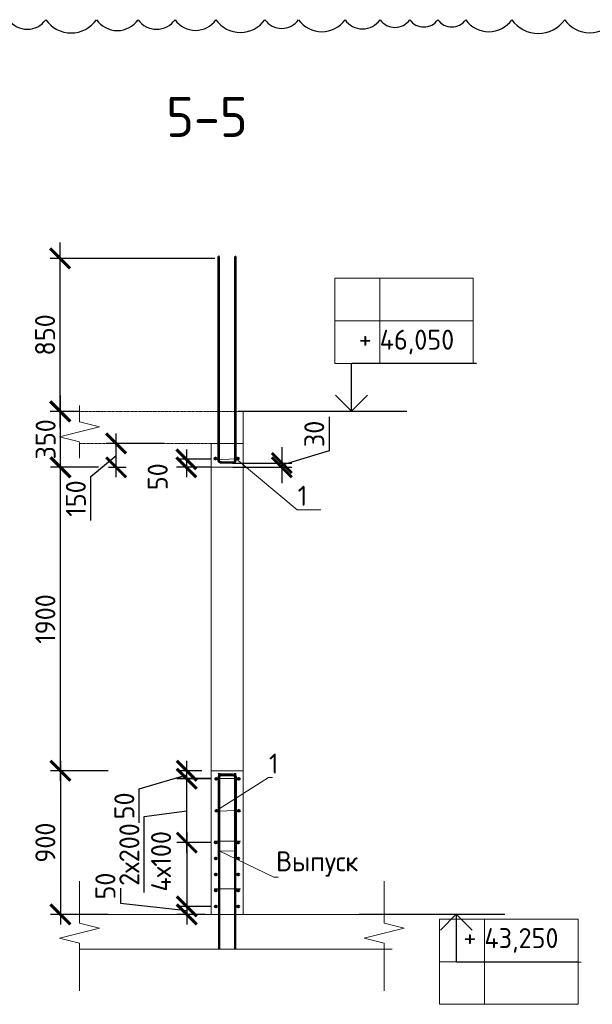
# Model space of a CAD drawing. Header units: millimetres. Extents: x 247266 to 730847, y -636031 to 10052.
# Tile 97 of 196: x 558132 to 565305, y -326526 to -314195. Entities that reach past the tile are written whole.
import ezdxf
from ezdxf import colors
from ezdxf.entities.mleader import LeaderData, LeaderLine
from ezdxf.math import Vec2, Vec3

# ---------------------------------------------------------------- set-up
doc = ezdxf.new("R2010")
doc.units = ezdxf.units.MM
doc.linetypes.add('01 Штриховая _4 мм_', pattern=[6, 3.5, -2.5])
for name, color, linetype, lineweight in [('AF_Perekritie', 7, 'Continuous', 18), ('AF_Stena', 7, 'Continuous', 18), ('KR_Fundament', 7, 'Continuous', 18), ('RAZMER', 7, 'Continuous', 15), ('Арм_хомуты', 7, 'Continuous', 18), ('Арм_шпильки', 7, 'Continuous', 18), ('Армирование', 7, 'Continuous', 40), ('АрмСтер', 7, 'Continuous', 50), ('АС-Таблицы', 7, 'Continuous', 20), ('отметки', 7, 'Continuous', 18), ('подоснова', 7, 'Continuous', 5)]:
    doc.layers.add(name, color=color, linetype=linetype, lineweight=lineweight)
doc.layers.add('Исправления', color=1, linetype='Continuous')
doc.layers.add('РАЗМЕРЫ', color=7, linetype='Continuous')
doc.styles.add('GOST 2.304', font='CS_Gost2304.shx')
doc.styles.add('GOST-2.304_Type-B', font='GOST_Common.ttf')
doc.styles.add('ГОСТ', font='GOST_Common.ttf')
doc.dimstyles.new('мой 25', dxfattribs={"dimscale": 100, "dimtxt": 2.5, "dimasz": 2.5, "dimexe": 1.25, "dimexo": 0.625, "dimtad": 1, "dimdec": 0, "dimlfac": 0.5, "dimtxsty": 'GOST-2.304_Type-B', "dimblk": 'ARCHTICK', "dimcen": 2.5, "dimdle": 1.25, "dimaunit": 1, "dimadec": 1, "dimazin": 2, "dimtfac": 1, "dimtdec": 0, "dimtmove": 1, "dimatfit": 3, "dimfxl": 6, "dimfxlon": 1, "dimtfill": 1, "dimlwd": -1, "dimlwe": -1, "dimarcsym": 0})
doc.dimstyles.new('СПДС', dxfattribs={"dimscale": 100, "dimtxt": 2.5, "dimasz": 2.5, "dimexe": 1.25, "dimexo": 0, "dimtad": 1, "dimdec": 0, "dimtxsty": 'GOST-2.304_Type-B', "dimblk": 'ARCHTICK', "dimcen": 2.5, "dimdle": 2, "dimadec": 0, "dimazin": 2, "dimtfac": 0.75, "dimtdec": 0, "dimtmove": 1, "dimatfit": 3, "dimfxl": 1, "dimtolj": 1, "dimarcsym": 1})

# ---------------------------------------------------------------- blocks, each defined once
blk = doc.blocks.new('_None')
blk = doc.blocks.new('_ArchTick')
at = {"color": 0, "linetype": 'ByBlock', "const_width": 0.15}
blk.add_lwpolyline([(-0.5, -0.5), (0.5, 0.5)], dxfattribs=at)
blk = doc.blocks.new('*D1226')
at = {"layer": 'DEFPOINTS', "color": 0, "ltscale": 100}
for p in [(560590, -324501), (560225, -325301), (560590, -325301)]:
    blk.add_point(p, dxfattribs=at)
at = {"layer": 'РАЗМЕРЫ', "color": 0, "linetype": 'Continuous'}
for p, q in [((560225, -324376), (560225, -325426)), ((560527, -324501), (560100, -324501)), ((560527, -325301), (560100, -325301))]:
    blk.add_line(p, q, dxfattribs=at)
at = {"layer": 'РАЗМЕРЫ', "color": 0, "ltscale": 100, "xscale": 250, "yscale": 250, "zscale": 250}
for p, rotation in [((560225, -324501), 90), ((560225, -325301), 270)]:
    blk.add_blockref('_ArchTick', p, dxfattribs=dict(at, rotation=rotation))
at = {"layer": 'РАЗМЕРЫ', "color": 0, "lineweight": 0, "ltscale": 100, "insert": (559903, -324735), "char_height": 250, "attachment_point": 5, "rotation": 90, "style": 'GOST-2.304_Type-B', "bg_fill": 3, "box_fill_scale": 1.1, "bg_fill_color": 256, "bg_fill_true_color": 13158600, "bg_fill_transparency": 0}
blk.add_mtext('4х100', dxfattribs=at)
blk = doc.blocks.new('*D1227')
at = {"layer": 'DEFPOINTS', "color": 0, "ltscale": 100}
for p in [(560590, -325301), (560225, -325401), (560519, -325401)]:
    blk.add_point(p, dxfattribs=at)
at = {"layer": 'РАЗМЕРЫ', "color": 0, "linetype": 'Continuous'}
for p, q in [((559394, -324833), (559394, -325258)), ((559394, -325258), (560225, -325351)), ((560225, -325176), (560225, -325526)), ((560527, -325301), (560100, -325301)), ((560457, -325401), (560100, -325401))]:
    blk.add_line(p, q, dxfattribs=at)
at = {"layer": 'РАЗМЕРЫ', "color": 0, "ltscale": 100, "xscale": 250, "yscale": 250, "zscale": 250}
for p, rotation in [((560225, -325301), 270), ((560225, -325401), 90)]:
    blk.add_blockref('_ArchTick', p, dxfattribs=dict(at, rotation=rotation))
at = {"layer": 'РАЗМЕРЫ', "color": 0, "lineweight": 0, "ltscale": 100, "insert": (559206, -325045), "char_height": 250, "attachment_point": 5, "rotation": 90, "style": 'GOST-2.304_Type-B', "bg_fill": 3, "box_fill_scale": 1.1, "bg_fill_color": 256, "bg_fill_true_color": 13158600, "bg_fill_transparency": 0}
blk.add_mtext('50', dxfattribs=at)
blk = doc.blocks.new('*U192')
at = {"color": 0, "linetype": 'ByBlock', "lineweight": -2}
for p, q in [((-109, 25), (-105, 1027)), ((-95, 1027), (-105, 1027)), ((-99, 25), (-95, 1027)), ((99, 25), (103, 1026)), ((103, 1026), (113, 1026)), ((109, 25), (113, 1026)), ((-108, 16), (-109, 25)), ((-104, 8), (-108, 16)), ((-99, 1), (-104, 8)), ((-98, 19), (-99, 25)), ((-92, -5), (-99, 1)), ((-96, 13), (-98, 19)), ((-92, 8), (-96, 13)), ((-87, 4), (-92, 8)), ((-81, 1), (-87, 4)), ((-74, 0), (-81, 1)), ((-74, 0), (74, 0)), ((74, 0), (81, 1)), ((81, 1), (87, 3)), ((87, 3), (92, 7)), ((92, 7), (96, 12)), ((96, 12), (98, 18)), ((98, 18), (99, 25)), ((99, 0), (105, 7)), ((105, 7), (108, 16)), ((108, 16), (109, 25)), ((-83, -9), (-92, -5)), ((-74, -10), (-83, -9)), ((74, -10), (-74, -10)), ((74, -10), (83, -9)), ((83, -9), (92, -6)), ((92, -6), (99, 0))]:
    blk.add_line(p, q, dxfattribs=at)
at = {"style": 'GOST 2.304', "oblique": 15, "flags": 9}
for tag, p in [('ПОЗИЦИЯ', (1066, -185)), ('ДИАМЕТР', (1066, -189)), ('КЛАСС', (1066, -194)), ('ДЛИНА', (1067, -199)), ('МАССА', (1067, -204))]:
    blk.add_attdef(tag, p, '', height=2.5, dxfattribs=at)
blk = doc.blocks.new('*D1228')
at = {"layer": 'DEFPOINTS', "color": 0, "ltscale": 100}
for p in [(560225, -323701), (560595, -323701), (560590, -324501)]:
    blk.add_point(p, dxfattribs=at)
at = {"layer": 'РАЗМЕРЫ', "color": 0, "linetype": 'Continuous'}
for p, q in [((560225, -324626), (560225, -323576)), ((560533, -323701), (560100, -323701)), ((559693, -324174), (560225, -324101)), ((559693, -325125), (559693, -324174)), ((560527, -324501), (560100, -324501))]:
    blk.add_line(p, q, dxfattribs=at)
at = {"layer": 'РАЗМЕРЫ', "color": 0, "ltscale": 100, "xscale": 250, "yscale": 250, "zscale": 250}
for p, rotation in [((560225, -323701), 90), ((560225, -324501), 270)]:
    blk.add_blockref('_ArchTick', p, dxfattribs=dict(at, rotation=rotation))
at = {"layer": 'РАЗМЕРЫ', "color": 0, "lineweight": 0, "ltscale": 100, "insert": (559506, -324650), "char_height": 250, "attachment_point": 5, "rotation": 90, "style": 'GOST-2.304_Type-B', "bg_fill": 3, "box_fill_scale": 1.1, "bg_fill_color": 256, "bg_fill_true_color": 13158600, "bg_fill_transparency": 0}
blk.add_mtext('2х200', dxfattribs=at)
blk = doc.blocks.new('*D1092')
at = {"layer": 'DEFPOINTS', "color": 0, "ltscale": 100}
for p in [(560225, -323601), (560476, -323601), (560591, -323700)]:
    blk.add_point(p, dxfattribs=at)
at = {"layer": 'РАЗМЕРЫ', "color": 0, "linetype": 'Continuous'}
for p, q in [((560225, -323825), (560225, -323476)), ((559630, -323829), (560225, -323651)), ((560413, -323601), (560100, -323601)), ((560528, -323700), (560100, -323700)), ((559630, -324254), (559630, -323829))]:
    blk.add_line(p, q, dxfattribs=at)
at = {"layer": 'РАЗМЕРЫ', "color": 0, "ltscale": 100, "xscale": 250, "yscale": 250, "zscale": 250}
for p, rotation in [((560225, -323601), 270), ((560225, -323700), 90)]:
    blk.add_blockref('_ArchTick', p, dxfattribs=dict(at, rotation=rotation))
at = {"layer": 'РАЗМЕРЫ', "color": 0, "lineweight": 0, "ltscale": 100, "insert": (559443, -324041), "char_height": 250, "attachment_point": 5, "rotation": 90, "style": 'GOST-2.304_Type-B', "bg_fill": 3, "box_fill_scale": 1.1, "bg_fill_color": 256, "bg_fill_true_color": 13158600, "bg_fill_transparency": 0}
blk.add_mtext('50', dxfattribs=at)
blk = doc.blocks.new('*D1090')
at = {"layer": 'DEFPOINTS', "color": 0, "ltscale": 100}
for p in [(560530, -323601), (558642, -325401), (559299, -325401)]:
    blk.add_point(p, dxfattribs=at)
at = {"layer": 'РАЗМЕРЫ', "color": 0, "linetype": 'Continuous'}
for p, q in [((558642, -323476), (558642, -325526)), ((559242, -323601), (558517, -323601)), ((559237, -325401), (558517, -325401))]:
    blk.add_line(p, q, dxfattribs=at)
at = {"layer": 'РАЗМЕРЫ', "color": 0, "ltscale": 100, "xscale": 250, "yscale": 250, "zscale": 250}
for p, rotation in [((558642, -323601), 90), ((558642, -325401), 270)]:
    blk.add_blockref('_ArchTick', p, dxfattribs=dict(at, rotation=rotation))
at = {"layer": 'РАЗМЕРЫ', "color": 0, "lineweight": 0, "ltscale": 100, "insert": (558454, -324501), "char_height": 250, "attachment_point": 5, "rotation": 90, "style": 'GOST-2.304_Type-B', "bg_fill": 3, "box_fill_scale": 1.1, "bg_fill_color": 256, "bg_fill_true_color": 13158600, "bg_fill_transparency": 0}
blk.add_mtext('900', dxfattribs=at)
blk = doc.blocks.new('*D1103')
at = {"layer": 'DEFPOINTS', "color": 0, "ltscale": 100}
for p in [(558642, -319801), (559180, -319801), (559957, -323601)]:
    blk.add_point(p, dxfattribs=at)
at = {"layer": 'РАЗМЕРЫ', "color": 0, "linetype": 'Continuous'}
for p, q in [((558642, -323726), (558642, -319676)), ((559118, -319801), (558517, -319801)), ((559242, -323601), (558517, -323601))]:
    blk.add_line(p, q, dxfattribs=at)
at = {"layer": 'РАЗМЕРЫ', "color": 0, "ltscale": 100, "xscale": 250, "yscale": 250, "zscale": 250}
for p, rotation in [((558642, -319801), 90), ((558642, -323601), 270)]:
    blk.add_blockref('_ArchTick', p, dxfattribs=dict(at, rotation=rotation))
at = {"layer": 'РАЗМЕРЫ', "color": 0, "lineweight": 0, "ltscale": 100, "insert": (558454, -321701), "char_height": 250, "attachment_point": 5, "rotation": 90, "style": 'GOST-2.304_Type-B', "bg_fill": 3, "box_fill_scale": 1.1, "bg_fill_color": 256, "bg_fill_true_color": 13158600, "bg_fill_transparency": 0}
blk.add_mtext('1900', dxfattribs=at)
blk = doc.blocks.new('*D1104')
at = {"layer": 'DEFPOINTS', "color": 0, "ltscale": 100}
for p in [(559340, -319501), (560530, -319501), (559180, -319801)]:
    blk.add_point(p, dxfattribs=at)
at = {"layer": 'РАЗМЕРЫ', "color": 0, "linetype": 'Continuous'}
for p, q in [((559340, -319926), (559340, -319376)), ((559940, -319501), (559215, -319501)), ((559023, -319917), (559340, -319651)), ((559243, -319801), (559465, -319801)), ((559023, -320467), (559023, -319917))]:
    blk.add_line(p, q, dxfattribs=at)
at = {"layer": 'РАЗМЕРЫ', "color": 0, "ltscale": 100, "xscale": 250, "yscale": 250, "zscale": 250}
for p, rotation in [((559340, -319501), 90), ((559340, -319801), 270)]:
    blk.add_blockref('_ArchTick', p, dxfattribs=dict(at, rotation=rotation))
at = {"layer": 'РАЗМЕРЫ', "color": 0, "lineweight": 0, "ltscale": 100, "insert": (558836, -320192), "char_height": 250, "attachment_point": 5, "rotation": 90, "style": 'GOST-2.304_Type-B', "bg_fill": 3, "box_fill_scale": 1.1, "bg_fill_color": 256, "bg_fill_true_color": 13158600, "bg_fill_transparency": 0}
blk.add_mtext('150', dxfattribs=at)
blk = doc.blocks.new('*D1105')
at = {"layer": 'DEFPOINTS', "color": 0, "ltscale": 100}
for p in [(560585, -319701), (560220, -319801), (560585, -319801)]:
    blk.add_point(p, dxfattribs=at)
at = {"layer": 'РАЗМЕРЫ', "color": 0, "linetype": 'Continuous'}
for p, q in [((560220, -319576), (560220, -319926)), ((560523, -319701), (560095, -319701)), ((560523, -319801), (560095, -319801))]:
    blk.add_line(p, q, dxfattribs=at)
at = {"layer": 'РАЗМЕРЫ', "color": 0, "ltscale": 100, "xscale": 250, "yscale": 250, "zscale": 250}
for p, rotation in [((560220, -319701), 270), ((560220, -319801), 90)]:
    blk.add_blockref('_ArchTick', p, dxfattribs=dict(at, rotation=rotation))
at = {"layer": 'РАЗМЕРЫ', "color": 0, "lineweight": 0, "ltscale": 100, "insert": (559861, -319919), "char_height": 250, "attachment_point": 5, "rotation": 90, "style": 'GOST-2.304_Type-B', "bg_fill": 3, "box_fill_scale": 1.1, "bg_fill_color": 256, "bg_fill_true_color": 13158600, "bg_fill_transparency": 0}
blk.add_mtext('50', dxfattribs=at)
blk = doc.blocks.new('*U2854')
at = {"color": 0, "linetype": 'ByBlock', "lineweight": -2}
for p, q in [((-109, 25), (-100, 2576)), ((-90, 2576), (-100, 2576)), ((-99, 25), (-90, 2576)), ((99, 25), (109, 2576)), ((109, 25), (119, 2576)), ((109, 2576), (119, 2576)), ((-108, 16), (-109, 25)), ((-104, 8), (-108, 16)), ((-99, 1), (-104, 8)), ((-98, 19), (-99, 25)), ((-92, -5), (-99, 1)), ((-96, 13), (-98, 19)), ((-92, 8), (-96, 13)), ((-87, 4), (-92, 8)), ((-81, 1), (-87, 4)), ((-74, 0), (-81, 1)), ((-74, 0), (74, 0)), ((74, 0), (81, 1)), ((81, 1), (87, 3)), ((87, 3), (92, 7)), ((92, 7), (96, 12)), ((96, 12), (98, 18)), ((98, 18), (99, 25)), ((99, 0), (105, 7)), ((105, 7), (108, 16)), ((108, 16), (109, 25)), ((-83, -9), (-92, -5)), ((-74, -10), (-83, -9)), ((74, -10), (-74, -10)), ((74, -10), (83, -9)), ((83, -9), (92, -6)), ((92, -6), (99, 0))]:
    blk.add_line(p, q, dxfattribs=at)
at = {"style": 'GOST 2.304', "oblique": 15, "flags": 9}
for tag, p in [('ПОЗИЦИЯ', (1066, -185)), ('ДИАМЕТР', (1066, -189)), ('КЛАСС', (1066, -194)), ('ДЛИНА', (1067, -199)), ('МАССА', (1067, -204))]:
    blk.add_attdef(tag, p, '', height=2.5, dxfattribs=at)
blk = doc.blocks.new('*D2852')
at = {"layer": 'DEFPOINTS', "color": 0, "ltscale": 100}
for p in [(558644, -319101), (558881, -319101), (558874, -319801)]:
    blk.add_point(p, dxfattribs=at)
at = {"layer": 'РАЗМЕРЫ', "color": 0, "lineweight": -2}
for p, q in [((558644, -320001), (558644, -318901)), ((558881, -319101), (558519, -319101)), ((558874, -319801), (558519, -319801))]:
    blk.add_line(p, q, dxfattribs=at)
at = {"layer": 'РАЗМЕРЫ', "color": 0, "lineweight": -2, "ltscale": 100, "xscale": 250, "yscale": 250, "zscale": 250}
for p, rotation in [((558644, -319101), 90), ((558644, -319801), 270)]:
    blk.add_blockref('_ArchTick', p, dxfattribs=dict(at, rotation=rotation))
at = {"layer": 'РАЗМЕРЫ', "color": 0, "lineweight": 0, "ltscale": 100, "insert": (558457, -319451), "char_height": 250, "attachment_point": 5, "rotation": 90, "style": 'GOST-2.304_Type-B'}
blk.add_mtext('\\A1;350', dxfattribs=at)
blk = doc.blocks.new('*D2853')
at = {"layer": 'DEFPOINTS', "color": 0, "ltscale": 100}
for p in [(558638, -317185), (560576, -317185), (558881, -319101)]:
    blk.add_point(p, dxfattribs=at)
at = {"layer": 'РАЗМЕРЫ', "color": 0, "lineweight": -2}
for p, q in [((558638, -319301), (558638, -316985)), ((560576, -317185), (558513, -317185)), ((558881, -319101), (558513, -319101))]:
    blk.add_line(p, q, dxfattribs=at)
at = {"layer": 'РАЗМЕРЫ', "color": 0, "lineweight": -2, "ltscale": 100, "xscale": 250, "yscale": 250, "zscale": 250}
for p, rotation in [((558638, -317185), 90), ((558638, -319101), 270)]:
    blk.add_blockref('_ArchTick', p, dxfattribs=dict(at, rotation=rotation))
at = {"layer": 'РАЗМЕРЫ', "color": 0, "lineweight": 0, "ltscale": 100, "insert": (558450, -318143), "char_height": 250, "attachment_point": 5, "rotation": 90, "style": 'GOST-2.304_Type-B'}
blk.add_mtext('\\A1;850', dxfattribs=at)
blk = doc.blocks.new('*D2901')
at = {"layer": 'DEFPOINTS', "color": 0, "ltscale": 100}
for p in [(560796, -319747), (560802, -319801), (561416, -319801)]:
    blk.add_point(p, dxfattribs=at)
at = {"layer": 'РАЗМЕРЫ', "color": 0, "lineweight": -2}
for p, q in [((562010, -319170), (562010, -319596)), ((561416, -319547), (561416, -320001)), ((562010, -319596), (561416, -319774)), ((560796, -319747), (561541, -319747)), ((560802, -319801), (561541, -319801))]:
    blk.add_line(p, q, dxfattribs=at)
at = {"layer": 'РАЗМЕРЫ', "color": 0, "lineweight": -2, "ltscale": 100, "xscale": 250, "yscale": 250, "zscale": 250}
for p, rotation in [((561416, -319747), 270), ((561416, -319801), 90)]:
    blk.add_blockref('_ArchTick', p, dxfattribs=dict(at, rotation=rotation))
at = {"layer": 'РАЗМЕРЫ', "color": 0, "lineweight": 0, "ltscale": 100, "insert": (561822, -319383), "char_height": 250, "attachment_point": 5, "rotation": 90, "style": 'GOST-2.304_Type-B'}
blk.add_mtext('\\A1;30', dxfattribs=at)
blk = doc.blocks.new('*T2962')
at = {"layer": 'DEFPOINTS', "color": 8, "linetype": 'ByBlock', "lineweight": 0}
for p, q in [((0, 1067), (1734, 1067)), ((0, 0), (0, 1067)), ((561, 0), (561, 1067)), ((1734, 0), (1734, 1067)), ((0, 533), (1734, 533)), ((0, 0), (1734, 0))]:
    blk.add_line(p, q, dxfattribs=at)
at = {"layer": 'АС-Таблицы', "color": 0, "char_height": 250, "style": 'ГОСТ'}
for s, insert, width, attachment_point in [('+', (461, 967), 361.22, 3), ('43,250', (561, 800), 1173.09, 4)]:
    blk.add_mtext(s, dxfattribs=dict(at, insert=insert, width=width, attachment_point=attachment_point))
blk = doc.blocks.new('*T2974')
at = {"layer": 'DEFPOINTS', "color": 8, "linetype": 'ByBlock', "lineweight": 0}
for p, q in [((0, 0), (1734, 0)), ((0, 0), (0, -1067)), ((561, 0), (561, -1067)), ((1734, 0), (1734, -1067)), ((0, -533), (1734, -533)), ((0, -1067), (1734, -1067))]:
    blk.add_line(p, q, dxfattribs=at)
at = {"layer": 'АС-Таблицы', "color": 0, "char_height": 250, "style": 'ГОСТ'}
for s, insert, width, attachment_point in [('+', (461, -633), 361.22, 3), ('46,050', (561, -800), 1173.09, 4)]:
    blk.add_mtext(s, dxfattribs=dict(at, insert=insert, width=width, attachment_point=attachment_point))

msp = doc.modelspace()

# ---------------------------------------------------------------- linework, layer by layer
for points in [[(560868.2, -319098.09), (562691.87, -319098.09)], [(561812.89, -319098.09), (562647.46, -319098.09)], [(562147.02, -319098.09), (562981.59, -319098.09)], [(562384.38, -325398.23), (564208.05, -325398.23)]]:
    msp.add_lwpolyline(points)
at = {"layer": 'AF_Perekritie', "linetype": '01 Штриховая _4 мм_', "lineweight": 9}
msp.add_line((560929.91, -319100.96), (558881.32, -319100.96), dxfattribs=at)
at = {"layer": 'AF_Stena', "lineweight": 20}
for p, q in [((560929.91, -319500.96), (560929.91, -319101.98)), ((560529.91, -319800.96), (560529.91, -325400.96)), ((560929.91, -325400.96), (560929.91, -319800.96)), ((560529.91, -323600.96), (560929.91, -323600.96)), ((560529.91, -323600.96), (560929.91, -323600.96))]:
    msp.add_line(p, q, dxfattribs=at)
for points in [[(558881.32, -319175.96), (558881.32, -319025.96)], [(558881.32, -319175.96), (558881.32, -319230.96)], [(558881.32, -319230.96), (559131.32, -319293.46)], [(558881.32, -325454.3), (558881.32, -324982.44)], [(562697.72, -325454.3), (562697.72, -324982.44)], [(558881.32, -325454.3), (558881.32, -325509.3)], [(558881.32, -325509.3), (559131.32, -325571.8)], [(562697.72, -325454.3), (562697.72, -325509.3)], [(562697.72, -325509.3), (562947.72, -325571.8)], [(559131.32, -325571.8), (558631.32, -325696.8)], [(562947.72, -325571.8), (562447.72, -325696.8)], [(558631.32, -325696.8), (558881.32, -325759.3)], [(558881.32, -325759.3), (558881.32, -325814.3)], [(562447.72, -325696.8), (562697.72, -325759.3)], [(562697.72, -325759.3), (562697.72, -325814.3)], [(558881.32, -325814.3), (558881.32, -326358.41)], [(562697.72, -325814.3), (562697.72, -326358.41)]]:
    msp.add_lwpolyline(points, dxfattribs=at)
msp.add_lwpolyline([(560529.91, -319500.96), (560929.91, -319500.96), (560929.91, -319800.96), (560529.91, -319800.96)], close=True, dxfattribs=at)
at = {"layer": 'KR_Fundament', "lineweight": 9}
for p, q in [((562797.72, -325400.96), (558881.32, -325400.96)), ((558881.32, -325836.81), (562797.72, -325836.81))]:
    msp.add_line(p, q, dxfattribs=at)
at = {"layer": 'RAZMER', "ltscale": 100}
for p, q in [((562291.39, -318496.32), (563853.89, -318496.32)), ((562291.39, -318498.97), (563853.89, -318498.97)), ((562291.39, -318498.97), (563853.89, -318498.97)), ((563602.84, -325997.35), (565165.34, -325997.35)), ((563602.84, -325997.35), (565165.34, -325997.35)), ((563602.84, -326000), (565165.34, -326000))]:
    msp.add_line(p, q, dxfattribs=at)
at = {"layer": 'Арм_шпильки'}
for p, q in [((560577.93, -323699.27), (560899.41, -323699.27)), ((560569.91, -324480.96), (560899.41, -324480.96))]:
    msp.add_line(p, q, dxfattribs=at)
at = {"layer": 'Армирование', "ltscale": 100}
for centre in [(560865.47, -319690.97), (560595.26, -323700.95), (560875.26, -323700.95), (560875.26, -323700.95), (560597.93, -324101.27), (560877.93, -324101.27), (560589.91, -324500.96), (560869.91, -324500.96), (560869.91, -324700.96), (560589.91, -324900.96), (560869.91, -324900.96), (560869.91, -325100.96), (560589.91, -325300.96), (560869.91, -325300.96)]:
    msp.add_circle(centre, 12, dxfattribs=at)
at = {"layer": 'АрмСтер', "ltscale": 15}
msp.add_line((560829.6, -323631.56), (560829.6, -325836.81), dxfattribs=at)
at = {"layer": 'Исправления'}
msp.add_lwpolyline([(557998.07, -314195.61, 0.52056705), (558457.91, -314195.61, 0.52056705), (559095.05, -314195.61, 0.52056705), (559615.75, -314195.61, 0.52056705), (560077.79, -314195.61, 0.52056705), (560591.21, -314195.61, 0.52056705), (561203.1, -314195.61, 0.52056705), (561625.53, -314195.61, 0.52056705), (562207.1, -314195.61, 0.52056705), (562646.28, -314195.61, 0.52056705), (563019.1, -314195.61, 0.52056705), (563370.22, -314195.61, 0.52056705), (563719.41, -314195.61, 0.52056705), (564296.76, -314195.61, 0.52056705), (564958.62, -314195.61, 0.52056705), (565585.35, -314195.61, 0.52056705)], format="xyb", dxfattribs=at)
at = {"layer": 'отметки', "linetype": 'Continuous', "lineweight": 25, "ltscale": 100}
for p, q in [((562289.87, -319098.09), (562289.87, -318498.09)), ((563601.32, -325398.23), (563601.32, -325998.23))]:
    msp.add_line(p, q, dxfattribs=at)
for points in [[(562089.87, -318898.09), (562289.87, -319098.09), (562489.87, -318898.09)], [(563401.32, -325598.23), (563601.32, -325398.23), (563801.32, -325598.23)]]:
    msp.add_lwpolyline(points, dxfattribs=at)

# ---------------------------------------------------------------- block references
for name, p in [('*T2974', (562080.45, -317432.3)), ('*T2962', (563391.9, -326525.72))]:
    msp.add_blockref(name, p)

# ---------------------------------------------------------------- texts
at = {"layer": 'РАЗМЕРЫ', "insert": (560477.83, -315413.36), "char_height": 500, "attachment_point": 5, "style": 'GOST-2.304_Type-B'}
msp.add_mtext_dynamic_manual_height_columns('5-5', width=3941.2128, gutter_width=625, heights=[0], dxfattribs=at)

# ---------------------------------------------------------------- dimensions: what is measured, and where the dimension line sits
at = {"layer": 'РАЗМЕРЫ', "lineweight": 0}
for base, p1, p2, text, override, picture, middle in [((558637.77, -317184.54), (558881.32, -319100.96), (560576.33, -317184.54), '850', {"dimlfac": 0.5}, '*D2853', (558450.15, -318142.75)), ((561415.5, -319801.04), (560796.42, -319746.55), (560801.95, -319801.04), '30', {"dimlfac": 0.5, "dimrnd": 5}, '*D2901', (561822, -319533.06))]:
    dim = msp.add_linear_dim(base=base, p1=p1, p2=p2, angle=90, text=text, dimstyle='СПДС', override=override, dxfattribs=at)
    dim.commit()
    dim.dimension.update_dxf_attribs({"geometry": picture, "text_midpoint": middle})

# ---------------------------------------------------------------- leaders
at = {"layer": 'подоснова'}
ml = msp.add_multileader_mtext('Standard', dxfattribs=at)
ml.set_content('1 ', color=256, style='GOST-2.304_Type-B')
ml.set_leader_properties(color=256, linetype='ByLayer', lineweight=15)
ml.set_arrow_properties(name='NONE')
ml.build(insert=Vec2(0, 0))
ml.multileader.update_dxf_attribs({"text_left_attachment_type": 6, "text_right_attachment_type": 6, "dogleg_length": 10, "arrow_head_size": 18})
ctx = ml.context
ctx.base_point, ctx.char_height, ctx.arrow_head_size, ctx.landing_gap_size, ctx.plane_origin = Vec3(561616.8, -320331.99), 250, 18, 20, Vec3(560578.84, -319842.06)
ctx.left_attachment, ctx.right_attachment, ctx.text_align_type = 6, 6, 1
notes = []
notes.append((ctx, [(0, (1, 1, 0), (561606.76, -320331.99), (1, 0), 10, [(1, [(560562.73, -319708.93), (560842.73, -319694.94)], 0, [])])]))
ctx.mtext.insert, ctx.mtext.width, ctx.mtext.defined_height, ctx.mtext.alignment, ctx.mtext.flow_direction = Vec3(561674.3, -320031.99), 515.622, 2301.2, 2, 5
for ctx, leaders in notes:
    for number, flags, end, landing, length, lines in leaders:
        leader = LeaderData()
        leader.index, (leader.has_last_leader_line, leader.has_dogleg_vector, leader.attachment_direction) = number, flags
        leader.last_leader_point, leader.dogleg_vector, leader.dogleg_length = Vec3(end), Vec3(landing), length
        for number, points, colour, breaks in lines:
            line = LeaderLine()
            line.index, line.vertices, line.color, line.breaks = number, Vec3.list(points), colors.encode_raw_color(colour), breaks
            leader.lines.append(line)
        ctx.leaders.append(leader)

# ---------------------------------------------------------------- next in the draw order: dimensions: what is measured, and where the dimension line sits
at = {"layer": 'РАЗМЕРЫ', "lineweight": 0}
dim = msp.add_linear_dim(base=(560224.62, -325300.96), p1=(560589.91, -324500.96), p2=(560589.91, -325300.96), angle=90, text='4х100', dimstyle='мой 25', dxfattribs=at)
dim.commit()
dim.dimension.update_dxf_attribs({"geometry": '*D1226', "text_midpoint": (560090.46, -324735.34), "dimtype": 160})

# ---------------------------------------------------------------- next in the draw order: linework, layer by layer
at = {"layer": 'Армирование', "ltscale": 100}
msp.add_circle((560589.91, -324700.96), 12, dxfattribs=at)

# ---------------------------------------------------------------- next in the draw order: block references
at = {"layer": 'Арм_хомуты', "lineweight": 40, "xscale": -1, "rotation": 179.790651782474}
msp.add_blockref('*U192', (560730.4, -323657.91), dxfattribs=at)

# ---------------------------------------------------------------- next in the draw order: dimensions: what is measured, and where the dimension line sits
at = {"layer": 'РАЗМЕРЫ', "lineweight": 0}
dim = msp.add_linear_dim(base=(560224.62, -325400.96), p1=(560589.91, -325300.96), p2=(560519.2, -325400.96), angle=90, dimstyle='мой 25', dxfattribs=at)
dim.commit()
dim.dimension.update_dxf_attribs({"geometry": '*D1227', "text_midpoint": (559393.69, -325195.34), "dimtype": 160})

# ---------------------------------------------------------------- next in the draw order: linework, layer by layer
at = {"layer": 'Арм_шпильки'}
msp.add_line((560569.91, -325080.96), (560899.41, -325080.96), dxfattribs=at)
at = {"layer": 'Армирование', "ltscale": 100}
msp.add_circle((560589.91, -325100.96), 12, dxfattribs=at)
at = {"layer": 'АрмСтер', "ltscale": 15}
msp.add_line((560631.19, -323632.11), (560631.19, -325836.81), dxfattribs=at)

# ---------------------------------------------------------------- next in the draw order: dimensions: what is measured, and where the dimension line sits
at = {"layer": 'РАЗМЕРЫ', "lineweight": 0}
dim = msp.add_linear_dim(base=(560224.62, -323700.95), p1=(560589.91, -324500.96), p2=(560595.26, -323700.95), angle=90, text='2х200', dimstyle='мой 25', dxfattribs=at)
dim.commit()
dim.dimension.update_dxf_attribs({"geometry": '*D1228', "text_midpoint": (559693.37, -324236.65), "dimtype": 160})

# ---------------------------------------------------------------- next in the draw order: linework, layer by layer
at = {"layer": 'Армирование', "ltscale": 100}
msp.add_circle((560595.26, -323700.95), 12, dxfattribs=at)

# ---------------------------------------------------------------- next in the draw order: leaders
at = {"layer": 'подоснова'}
ml = msp.add_multileader_mtext('Standard', dxfattribs=at)
ml.set_content('Выпуск', color=256, style='GOST-2.304_Type-B')
ml.set_leader_properties(color=256, linetype='ByLayer', lineweight=15)
ml.set_arrow_properties(name='NONE')
ml.build(insert=Vec2(0, 0))
ml.multileader.update_dxf_attribs({"text_left_attachment_type": 6, "text_right_attachment_type": 6, "dogleg_length": 10, "arrow_head_size": 18})
ctx = ml.context
ctx.base_point, ctx.char_height, ctx.arrow_head_size, ctx.landing_gap_size, ctx.plane_origin = Vec3(561326.19, -324935.01), 250, 18, 20, Vec3(560169.18, -323364.88)
ctx.left_attachment, ctx.right_attachment, ctx.text_align_type = 6, 6, 1
notes = []
notes.append((ctx, [(0, (1, 1, 0), (561315.68, -324935.34), (1, 0), 10, [(1, [(560829.6, -324606.08), (560631.19, -324602.77)], 0, [])])]))
ctx.mtext.insert, ctx.mtext.width, ctx.mtext.alignment, ctx.mtext.flow_direction = Vec3(561858.69, -324610.01), 22.8978, 2, 5
for ctx, leaders in notes:
    for number, flags, end, landing, length, lines in leaders:
        leader = LeaderData()
        leader.index, (leader.has_last_leader_line, leader.has_dogleg_vector, leader.attachment_direction) = number, flags
        leader.last_leader_point, leader.dogleg_vector, leader.dogleg_length = Vec3(end), Vec3(landing), length
        for number, points, colour, breaks in lines:
            line = LeaderLine()
            line.index, line.vertices, line.color, line.breaks = number, Vec3.list(points), colors.encode_raw_color(colour), breaks
            leader.lines.append(line)
        ctx.leaders.append(leader)

# ---------------------------------------------------------------- next in the draw order: dimensions: what is measured, and where the dimension line sits
at = {"layer": 'РАЗМЕРЫ', "lineweight": 0}
dim = msp.add_linear_dim(base=(560224.62, -323600.96), p1=(560590.77, -323700.22), p2=(560475.91, -323600.96), angle=90, dimstyle='мой 25', dxfattribs=at)
dim.commit()
dim.dimension.update_dxf_attribs({"geometry": '*D1092', "text_midpoint": (559442.87, -323891.33)})

# ---------------------------------------------------------------- next in the draw order: dimensions: what is measured, and where the dimension line sits
dim = msp.add_linear_dim(base=(558641.67, -325400.96), p1=(560529.91, -323600.96), p2=(559299.36, -325400.96), angle=90, dimstyle='мой 25', dxfattribs=at)
dim.commit()
dim.dimension.update_dxf_attribs({"geometry": '*D1090', "text_midpoint": (558454.04, -324500.96)})

# ---------------------------------------------------------------- next in the draw order: dimensions: what is measured, and where the dimension line sits
dim = msp.add_linear_dim(base=(558641.67, -319800.96), p1=(559957.05, -323600.96), p2=(559180.22, -319800.96), angle=90, dimstyle='мой 25', dxfattribs=at)
dim.commit()
dim.dimension.update_dxf_attribs({"geometry": '*D1103', "text_midpoint": (558454.04, -321700.96)})

# ---------------------------------------------------------------- next in the draw order: leaders
at = {"layer": 'подоснова'}
ml = msp.add_multileader_mtext('Standard', dxfattribs=at)
ml.set_content('1 ', color=256, style='GOST-2.304_Type-B')
ml.set_leader_properties(color=256, linetype='ByLayer', lineweight=15)
ml.set_arrow_properties(name='NONE')
ml.build(insert=Vec2(0, 0))
ml.multileader.update_dxf_attribs({"text_left_attachment_type": 6, "text_right_attachment_type": 6, "dogleg_length": 10, "arrow_head_size": 18})
ctx = ml.context
ctx.base_point, ctx.char_height, ctx.arrow_head_size, ctx.landing_gap_size, ctx.plane_origin = Vec3(561257.43, -323685.36), 250, 18, 20, Vec3(560262.92, -323245.08)
ctx.left_attachment, ctx.right_attachment, ctx.text_align_type = 6, 6, 1
notes = []
notes.append((ctx, [(0, (1, 1, 0), (561247.39, -323685.36), (1, 0), 10, [(1, [(560869.38, -324097.96), (560585.53, -324107.34)], 0, [])])]))
ctx.mtext.insert, ctx.mtext.width, ctx.mtext.alignment, ctx.mtext.flow_direction = Vec3(561314.93, -323385.36), 22.8978, 2, 5
for ctx, leaders in notes:
    for number, flags, end, landing, length, lines in leaders:
        leader = LeaderData()
        leader.index, (leader.has_last_leader_line, leader.has_dogleg_vector, leader.attachment_direction) = number, flags
        leader.last_leader_point, leader.dogleg_vector, leader.dogleg_length = Vec3(end), Vec3(landing), length
        for number, points, colour, breaks in lines:
            line = LeaderLine()
            line.index, line.vertices, line.color, line.breaks = number, Vec3.list(points), colors.encode_raw_color(colour), breaks
            leader.lines.append(line)
        ctx.leaders.append(leader)

# ---------------------------------------------------------------- next in the draw order: dimensions: what is measured, and where the dimension line sits
at = {"layer": 'РАЗМЕРЫ', "lineweight": 0}
dim = msp.add_linear_dim(base=(559339.51, -319500.96), p1=(559180.22, -319800.96), p2=(560529.91, -319500.96), angle=90, dimstyle='мой 25', dxfattribs=at)
dim.commit()
dim.dimension.update_dxf_attribs({"geometry": '*D1104', "text_midpoint": (559023.28, -319979.51), "dimtype": 160})

# ---------------------------------------------------------------- next in the draw order: linework, layer by layer
at = {"layer": 'AF_Perekritie', "linetype": '01 Штриховая _4 мм_', "lineweight": 9}
msp.add_line((558881.32, -319500.96), (560929.91, -319500.96), dxfattribs=at)
at = {"layer": 'AF_Stena', "lineweight": 20}
msp.add_line((560929.91, -319500.96), (560529.91, -319500.96), dxfattribs=at)
for points in [[(559131.32, -319293.46), (558631.32, -319418.46)], [(558631.32, -319418.46), (558881.32, -319480.96)], [(558881.32, -319491.05), (558881.32, -319546.05)], [(558881.32, -319535.96), (558881.32, -319685.96)]]:
    msp.add_lwpolyline(points, dxfattribs=at)

# ---------------------------------------------------------------- next in the draw order: dimensions: what is measured, and where the dimension line sits
at = {"layer": 'РАЗМЕРЫ', "lineweight": 0}
dim = msp.add_linear_dim(base=(558644.48, -319100.96), p1=(558873.93, -319800.96), p2=(558881.32, -319100.96), angle=90, dimstyle='СПДС', override={"dimlfac": 0.5}, dxfattribs=at)
dim.commit()
dim.dimension.update_dxf_attribs({"geometry": '*D2852', "text_midpoint": (558456.86, -319450.96)})
dim = msp.add_linear_dim(base=(560220.19, -319801.08), p1=(560585.47, -319701.08), p2=(560585.47, -319801.08), angle=90, dimstyle='мой 25', dxfattribs=at)
dim.commit()
dim.dimension.update_dxf_attribs({"geometry": '*D1105', "text_midpoint": (560048.22, -319919.4), "dimtype": 160})

# ---------------------------------------------------------------- next in the draw order: linework, layer by layer
at = {"layer": 'Армирование', "ltscale": 100}
msp.add_circle((560585.47, -319690.97), 12, dxfattribs=at)

# ---------------------------------------------------------------- next in the draw order: block references
at = {"layer": 'Арм_хомуты', "lineweight": 40, "rotation": 0.209348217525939}
msp.add_blockref('*U2854', (560730.4, -319736.19), dxfattribs=at)

doc.saveas('drawing.dxf')
